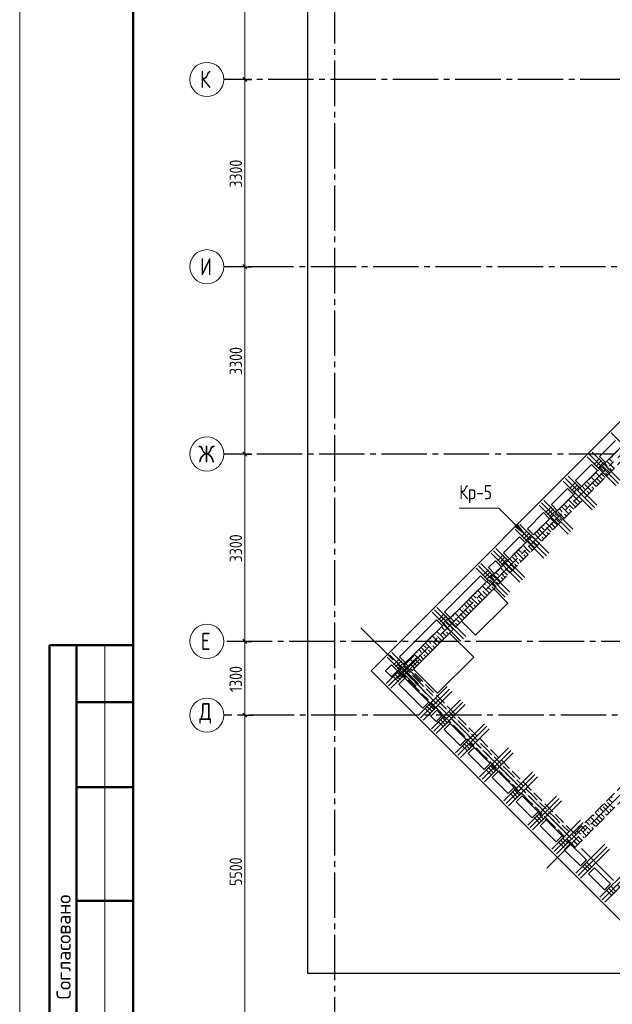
# Model space of a CAD drawing. Header units: millimetres. Extents: x 0 to 37092, y 0 to 42000.
# Tile 2 of 12: x 0 to 10450, y 9176 to 26521. Entities that reach past the tile are written whole.
import ezdxf

# ---------------------------------------------------------------- set-up
doc = ezdxf.new("R2010")
doc.units = ezdxf.units.MM
doc.linetypes.add('______2', pattern=[270, 200, -70])
doc.linetypes.add('______5', pattern=[1100, 800, -100, 100, -100])
for name, color, linetype, lineweight in [('Standard', 7, 'Continuous', 25), ('ЖБ Перекрытие верхний уровень', 7, 'Continuous', 35), ('ЖБ Стена верхний уровень', 7, 'Continuous', 35), ('Оси', 40, '______5', 18), ('Позиционная метка номер позиции', 7, 'Continuous', 13), ('Примечания', 7, 'Continuous', 25), ('Ребро вкладыша арматура S1', 7, 'Continuous', 25)]:
    doc.layers.add(name, color=color, linetype=linetype, lineweight=lineweight)
doc.layers.add('Ребро вкладыша арматура поперечная AW', color=7, linetype='Continuous', lineweight=18, true_color=0x5a2814)
doc.styles.add('GOST 2.304-81', font='txt')
doc.styles.add('ISOCPEUR', font='txt')

msp = doc.modelspace()

# ---------------------------------------------------------------- hatches: boundary and pattern name
at = {"layer": 'ЖБ Стена верхний уровень', "linetype": 'Continuous', "lineweight": 18, "transparency": 33554687}
for points in [[(10381, 18633), (10387, 18640), (10394, 18633), (10387, 18627)], [(10061, 18393), (10067, 18400), (10074, 18393), (10067, 18387)], [(10141, 18473), (10147, 18480), (10154, 18473), (10147, 18467)], [(10221, 18553), (10227, 18560), (10234, 18553), (10227, 18547)], [(10301, 18553), (10307, 18560), (10314, 18553), (10307, 18547)], [(9981, 18233), (9987, 18240), (9994, 18233), (9987, 18227)], [(10061, 18313), (10067, 18320), (10074, 18313), (10067, 18307)], [(9741, 18073), (9747, 18080), (9754, 18073), (9747, 18067)], [(9821, 18153), (9827, 18160), (9834, 18153), (9827, 18147)], [(9901, 18153), (9907, 18160), (9914, 18153), (9907, 18147)], [(9661, 17993), (9667, 18000), (9674, 17993), (9667, 17987)], [(9661, 17913), (9667, 17920), (9674, 17913), (9667, 17907)], [(9421, 17753), (9427, 17760), (9434, 17753), (9427, 17747)], [(9501, 17753), (9507, 17760), (9514, 17753), (9507, 17747)], [(9581, 17833), (9587, 17840), (9594, 17833), (9587, 17827)], [(9261, 17593), (9267, 17600), (9274, 17593), (9267, 17587)], [(9261, 17513), (9267, 17520), (9274, 17513), (9267, 17507)], [(9341, 17673), (9347, 17680), (9354, 17673), (9347, 17667)], [(9021, 17353), (9027, 17360), (9034, 17353), (9027, 17347)], [(9101, 17353), (9107, 17360), (9114, 17353), (9107, 17347)], [(9181, 17433), (9187, 17440), (9194, 17433), (9187, 17427)], [(8861, 17193), (8867, 17200), (8874, 17193), (8867, 17187)], [(8941, 17273), (8947, 17280), (8954, 17273), (8947, 17267)], [(8781, 17033), (8787, 17040), (8794, 17033), (8787, 17027)], [(8861, 17113), (8867, 17120), (8874, 17113), (8867, 17107)], [(8541, 16873), (8547, 16880), (8554, 16873), (8547, 16867)], [(8621, 16953), (8627, 16960), (8634, 16953), (8627, 16947)], [(8701, 16953), (8707, 16960), (8714, 16953), (8707, 16947)], [(8461, 16793), (8467, 16800), (8474, 16793), (8467, 16787)], [(8461, 16713), (8467, 16720), (8474, 16713), (8467, 16707)], [(8141, 16473), (8147, 16480), (8154, 16473), (8147, 16467)], [(8221, 16553), (8227, 16560), (8234, 16553), (8227, 16547)], [(8301, 16553), (8307, 16560), (8314, 16553), (8307, 16547)], [(8381, 16633), (8387, 16640), (8394, 16633), (8387, 16627)], [(8061, 16393), (8067, 16400), (8074, 16393), (8067, 16387)], [(8061, 16313), (8067, 16320), (8074, 16313), (8067, 16307)], [(7821, 16153), (7827, 16160), (7834, 16153), (7827, 16147)], [(7901, 16153), (7907, 16160), (7914, 16153), (7907, 16147)], [(7981, 16233), (7987, 16240), (7994, 16233), (7987, 16227)], [(7661, 15993), (7667, 16000), (7674, 15993), (7667, 15987)], [(7741, 16073), (7747, 16080), (7754, 16073), (7747, 16067)], [(7581, 15833), (7587, 15840), (7594, 15833), (7587, 15827)], [(7661, 15913), (7667, 15920), (7674, 15913), (7667, 15907)], [(7341, 15673), (7347, 15680), (7354, 15673), (7347, 15667)], [(7421, 15753), (7427, 15760), (7434, 15753), (7427, 15747)], [(7501, 15753), (7507, 15760), (7514, 15753), (7507, 15747)], [(7181, 15433), (7187, 15440), (7194, 15433), (7187, 15427)], [(7261, 15593), (7267, 15600), (7274, 15593), (7267, 15587)], [(7261, 15513), (7267, 15520), (7274, 15513), (7267, 15507)], [(6941, 15273), (6947, 15280), (6954, 15273), (6947, 15267)], [(7021, 15353), (7027, 15360), (7034, 15353), (7027, 15347)], [(7101, 15353), (7107, 15360), (7114, 15353), (7107, 15347)], [(6861, 15193), (6867, 15200), (6874, 15193), (6867, 15187)], [(6861, 15113), (6867, 15120), (6874, 15113), (6867, 15107)], [(6781, 15033), (6787, 15040), (6794, 15033), (6787, 15027)], [(6821, 14913), (6827, 14920), (6834, 14913), (6827, 14907)], [(6901, 14993), (6907, 15000), (6914, 14993), (6907, 14987)], [(6941, 14873), (6947, 14880), (6954, 14873), (6947, 14867)], [(7141, 14753), (7147, 14760), (7154, 14753), (7147, 14747)], [(7061, 14673), (7067, 14680), (7074, 14673), (7067, 14667)], [(7181, 14633), (7187, 14640), (7194, 14633), (7187, 14627)], [(7301, 14593), (7307, 14600), (7314, 14593), (7307, 14587)], [(7221, 14513), (7227, 14520), (7234, 14513), (7227, 14507)], [(7341, 14473), (7347, 14480), (7354, 14473), (7347, 14467)], [(7461, 14273), (7467, 14280), (7474, 14273), (7467, 14267)], [(7541, 14353), (7547, 14360), (7554, 14353), (7547, 14347)], [(7581, 14233), (7587, 14240), (7594, 14233), (7587, 14227)], [(7621, 14113), (7627, 14120), (7634, 14113), (7627, 14107)], [(7701, 14193), (7707, 14200), (7714, 14193), (7707, 14187)], [(7741, 14073), (7747, 14080), (7754, 14073), (7747, 14067)], [(7861, 13873), (7867, 13880), (7874, 13873), (7867, 13867)], [(7941, 13953), (7947, 13960), (7954, 13953), (7947, 13947)], [(7981, 13833), (7987, 13840), (7994, 13833), (7987, 13827)], [(8021, 13713), (8027, 13720), (8034, 13713), (8027, 13707)], [(8101, 13793), (8107, 13800), (8114, 13793), (8107, 13787)], [(8141, 13673), (8147, 13680), (8154, 13673), (8147, 13667)], [(8341, 13553), (8347, 13560), (8354, 13553), (8347, 13547)], [(8261, 13473), (8267, 13480), (8274, 13473), (8267, 13467)], [(8381, 13433), (8387, 13440), (8394, 13433), (8387, 13427)], [(8501, 13393), (8507, 13400), (8514, 13393), (8507, 13387)], [(8421, 13313), (8427, 13320), (8434, 13313), (8427, 13307)], [(8541, 13273), (8547, 13280), (8554, 13273), (8547, 13267)], [(8661, 13073), (8667, 13080), (8674, 13073), (8667, 13067)], [(8741, 13153), (8747, 13160), (8754, 13153), (8747, 13147)], [(8781, 13033), (8787, 13040), (8794, 13033), (8787, 13027)], [(8821, 12913), (8827, 12920), (8834, 12913), (8827, 12907)], [(8901, 12993), (8907, 13000), (8914, 12993), (8907, 12987)], [(8941, 12873), (8947, 12880), (8954, 12873), (8947, 12867)], [(9061, 12673), (9067, 12680), (9074, 12673), (9067, 12667)], [(9141, 12753), (9147, 12760), (9154, 12753), (9147, 12747)], [(10270, 12677), (10274, 12673), (10267, 12667), (10264, 12670)], [(10350, 12757), (10354, 12753), (10347, 12747), (10344, 12750)], [(9181, 12633), (9187, 12640), (9194, 12633), (9187, 12627)], [(9221, 12513), (9227, 12520), (9234, 12513), (9227, 12507)], [(9301, 12593), (9307, 12600), (9314, 12593), (9307, 12587)], [(10221, 12553), (10227, 12560), (10234, 12553), (10227, 12547)], [(10301, 12553), (10307, 12560), (10314, 12553), (10307, 12547)], [(10381, 12633), (10387, 12640), (10394, 12633), (10387, 12627)], [(9341, 12473), (9347, 12480), (9354, 12473), (9347, 12467)], [(9541, 12353), (9547, 12360), (9554, 12353), (9547, 12347)], [(9950, 12357), (9954, 12353), (9947, 12347), (9944, 12350)], [(10061, 12393), (10067, 12400), (10074, 12393), (10067, 12387)], [(10061, 12313), (10067, 12320), (10074, 12313), (10067, 12307)], [(10141, 12473), (10147, 12480), (10154, 12473), (10147, 12467)], [(9461, 12273), (9467, 12280), (9474, 12273), (9467, 12267)], [(9581, 12233), (9587, 12240), (9594, 12233), (9587, 12227)], [(9701, 12193), (9707, 12200), (9714, 12193), (9707, 12187)], [(9821, 12153), (9827, 12160), (9834, 12153), (9827, 12147)], [(9870, 12277), (9874, 12273), (9867, 12267), (9864, 12270)], [(9901, 12153), (9907, 12160), (9914, 12153), (9907, 12147)], [(9981, 12233), (9987, 12240), (9994, 12233), (9987, 12227)], [(9621, 12113), (9627, 12120), (9634, 12113), (9627, 12107)], [(9741, 12073), (9747, 12080), (9754, 12073), (9747, 12067)]]:
    msp.add_hatch(color=7, dxfattribs=at).paths.add_polyline_path(points, flags=16)
at = {"layer": 'Позиционная метка номер позиции', "linetype": 'Continuous', "lineweight": 13, "transparency": 33554687}
msp.add_hatch(color=7, dxfattribs=at).paths.add_polyline_path([(8772, 17635), (8900, 17465), (8730, 17593)], flags=16)

# ---------------------------------------------------------------- linework, layer by layer
at = {"layer": 'Standard', "color": 7, "linetype": 'Continuous', "lineweight": 13, "transparency": 33554687}
for p, q in [((3971, 25470), (3971, 28770)), ((3971, 22170), (3971, 25470)), ((3971, 18870), (3971, 22170)), ((3971, 15570), (3971, 18870)), ((1500, 15500), (1500, 9000)), ((3971, 14270), (3971, 15570))]:
    msp.add_line(p, q, dxfattribs=at)
at = {"layer": 'Standard', "color": 7, "linetype": 'Continuous', "lineweight": 25, "transparency": 33554687}
for p, q in [((4008, 25433), (3933, 25508)), ((4008, 22133), (3933, 22207)), ((4008, 18833), (3933, 18907)), ((4008, 15533), (3933, 15607)), ((4008, 14233), (3933, 14307))]:
    msp.add_line(p, q, dxfattribs=at)
at = {"layer": 'Standard', "color": 251, "linetype": 'Continuous', "lineweight": -3, "true_color": 0x656565, "transparency": 33554687}
for p, q in [((3971, 25470), (3846, 25470)), ((3971, 25470), (4096, 25470)), ((3971, 22170), (3846, 22170)), ((3971, 22170), (4096, 22170)), ((3971, 18870), (3846, 18870)), ((3971, 18870), (4096, 18870)), ((3971, 15570), (3846, 15570)), ((3971, 15570), (4096, 15570)), ((3971, 14270), (3846, 14270)), ((3971, 14270), (4096, 14270)), ((3971, 14270), (4121, 14270))]:
    msp.add_line(p, q, dxfattribs=at)
at = {"layer": 'Standard', "color": 7, "linetype": 'Continuous', "lineweight": 50, "transparency": 33554687}
for p, q in [((2000, 15500), (527, 15500)), ((527, 15500), (527, 9000)), ((527, 15500), (527, 9000)), ((1000, 15500), (1000, 9000)), ((2000, 14500), (1000, 14500)), ((2000, 13000), (1000, 13000)), ((2000, 11000), (1000, 11000))]:
    msp.add_line(p, q, dxfattribs=at)
at = {"layer": 'Standard', "color": 7, "linetype": 'Continuous', "lineweight": 13, "transparency": 33554687}
msp.add_lwpolyline([(0, 0), (29700, 0), (29700, 42000), (0, 42000), (0, 0)], close=True, dxfattribs=at)
at = {"layer": 'Standard', "color": 7, "linetype": 'Continuous', "lineweight": 50, "transparency": 33554687}
msp.add_lwpolyline([(2000, 41500), (29200, 41500), (29200, 500), (2000, 500), (2000, 41500)], close=True, dxfattribs=at)
at = {"layer": 'Standard', "color": 254, "linetype": 'Continuous', "lineweight": 25, "true_color": 0xc4c4ff, "transparency": 33554687}
msp.add_lwpolyline([(5073, 9727), (18552, 9727), (18552, 40398), (5073, 40398), (5073, 9727)], dxfattribs=at)
at = {"layer": 'Standard', "color": 251, "linetype": 'Continuous', "lineweight": -3, "true_color": 0x656565, "transparency": 33554687}
for points in [[(3971, 25470), (3954, 25470), (3954, 25470), (3954, 25470), (3954, 25470), (3954, 25470), (3954, 25470), (3954, 25470), (3954, 25470), (3700, 25470)], [(3971, 22170), (3954, 22170), (3954, 22170), (3954, 22170), (3954, 22170), (3954, 22170), (3954, 22170), (3954, 22170), (3954, 22170), (3954, 22170), (3954, 22170), (3700, 22170)], [(3971, 18870), (3954, 18870), (3954, 18870), (3954, 18870), (3954, 18870), (3954, 18870), (3954, 18870), (3954, 18870), (3954, 18870), (3954, 18870), (3954, 18870), (3954, 18870), (3954, 18870), (3700, 18870)], [(3971, 15570), (3954, 15570), (3954, 15570), (3954, 15570), (3954, 15570), (3954, 15570), (3954, 15570), (3954, 15570), (3954, 15570), (3954, 15570), (3954, 15570), (3954, 15570), (3954, 15570), (3954, 15570), (3954, 15570), (3700, 15570)]]:
    msp.add_lwpolyline(points, dxfattribs=at)
at = {"layer": 'Standard', "color": 7, "linetype": 'Continuous', "lineweight": 13, "transparency": 33554687}
msp.add_lwpolyline([(3971, 8770), (3971, 11199), (3971, 11199), (3971, 14270)], dxfattribs=at)
at = {"layer": 'ЖБ Перекрытие верхний уровень', "color": 7, "linetype": 'Continuous', "lineweight": 25, "transparency": 33554687}
for p, q in [((12750, 21605), (6195, 15051)), ((10226, 18827), (10508, 19109)), ((10614, 19003), (10332, 18720)), ((10332, 18720), (10226, 18827)), ((9801, 18402), (10084, 18685)), ((10190, 18579), (9907, 18296)), ((10084, 18685), (10190, 18579)), ((9907, 18296), (9801, 18402)), ((9377, 17978), (9660, 18261)), ((9660, 18261), (9766, 18155)), ((9766, 18155), (9483, 17872)), ((9483, 17872), (9377, 17978)), ((8953, 17554), (9236, 17837)), ((9342, 17730), (9059, 17448)), ((9236, 17837), (9342, 17730)), ((9059, 17448), (8953, 17554)), ((8529, 17129), (8811, 17412)), ((8811, 17412), (8917, 17306)), ((8917, 17306), (8635, 17023)), ((8635, 17023), (8529, 17129)), ((8267, 16868), (8387, 16988)), ((8373, 16761), (8267, 16868)), ((8493, 16882), (8373, 16761)), ((8387, 16988), (8493, 16882)), ((7489, 16090), (8125, 16726)), ((8125, 16726), (8231, 16620)), ((8231, 16620), (7595, 15984)), ((8359, 16493), (7793, 15927)), ((8606, 16245), (8359, 16493)), ((8040, 15680), (8606, 16245)), ((7595, 15984), (7489, 16090)), ((6697, 15298), (7347, 15948)), ((7453, 15842), (6803, 15192)), ((7347, 15948), (7453, 15842)), ((7793, 15927), (8040, 15680)), ((7581, 15715), (6944, 15079)), ((8005, 15291), (7581, 15715)), ((6803, 15192), (6697, 15298)), ((7369, 14654), (8005, 15291)), ((6450, 15051), (6556, 15157)), ((6556, 15157), (6662, 15051)), ((6195, 15051), (11689, 9556)), ((6556, 14945), (6450, 15051)), ((6662, 15051), (6556, 14945)), ((6683, 14817), (6789, 14923)), ((6789, 14923), (7206, 14506)), ((6944, 15079), (7369, 14654)), ((7107, 14393), (6683, 14817)), ((7213, 14499), (7107, 14393)), ((7206, 14506), (7213, 14499)), ((7249, 14252), (7355, 14358)), ((7341, 14160), (7249, 14252)), ((7447, 14266), (7341, 14160)), ((7355, 14358), (7447, 14266)), ((7482, 14018), (7588, 14124)), ((7588, 14124), (7871, 13841)), ((7765, 13735), (7482, 14018)), ((7871, 13841), (7765, 13735)), ((7906, 13594), (8012, 13700)), ((8189, 13311), (7906, 13594)), ((8012, 13700), (8295, 13417)), ((8295, 13417), (8189, 13311)), ((8331, 13170), (8437, 13276)), ((8437, 13276), (8719, 12993)), ((8613, 12887), (8331, 13170)), ((8719, 12993), (8613, 12887)), ((8755, 12745), (8861, 12851)), ((8861, 12851), (9144, 12569)), ((9038, 12463), (8755, 12745)), ((9144, 12569), (9038, 12463)), ((9179, 12321), (9285, 12427)), ((9462, 12038), (9179, 12321)), ((9285, 12427), (9568, 12144)), ((9568, 12144), (9462, 12038)), ((9603, 11897), (9709, 12003)), ((9709, 12003), (9992, 11720)), ((9886, 11614), (9603, 11897)), ((9992, 11720), (9886, 11614)), ((10028, 11473), (10134, 11579)), ((10310, 11190), (10028, 11473)), ((10134, 11579), (10416, 11296)), ((10416, 11296), (10310, 11190))]:
    msp.add_line(p, q, dxfattribs=at)
at = {"layer": 'ЖБ Стена верхний уровень', "color": 251, "linetype": '______2', "lineweight": 13, "true_color": 0x656565, "transparency": 33554687}
for p, q in [((12842, 21231), (6662, 15051)), ((6916, 15051), (12969, 21103)), ((15833, 18240), (9780, 12187)), ((6662, 15051), (6789, 14923)), ((6789, 14923), (9653, 12059)), ((9780, 12187), (6916, 15051)), ((9780, 11932), (11018, 13170)), ((9653, 12059), (9780, 11932))]:
    msp.add_line(p, q, dxfattribs=at)
at = {"layer": 'ЖБ Стена верхний уровень', "color": 9, "linetype": 'Continuous', "lineweight": 18, "true_color": 0xc7c7c7, "transparency": 33554687}
for p, q in [((10407, 18773), (10396, 18785)), ((10447, 18733), (10407, 18773)), ((10436, 18825), (10447, 18813)), ((10196, 18585), (10207, 18573)), ((10247, 18613), (10236, 18625)), ((10287, 18573), (10247, 18613)), ((10287, 18653), (10403, 18537)), ((10316, 18705), (10367, 18653)), ((10367, 18733), (10483, 18617)), ((10407, 18613), (10443, 18577)), ((10036, 18425), (10047, 18413)), ((10167, 18373), (10076, 18465)), ((10116, 18505), (10127, 18493)), ((10247, 18453), (10156, 18545)), ((10167, 18453), (10243, 18377)), ((10247, 18533), (10323, 18457)), ((10247, 18453), (10283, 18417)), ((10327, 18533), (10363, 18497)), ((9847, 18213), (9836, 18225)), ((9887, 18173), (9847, 18213)), ((9887, 18253), (10003, 18137)), ((9916, 18305), (9967, 18253)), ((9967, 18333), (10083, 18217)), ((10007, 18373), (9996, 18385)), ((10047, 18333), (10007, 18373)), ((10007, 18213), (10043, 18177)), ((10087, 18373), (10163, 18297)), ((10087, 18293), (10123, 18257)), ((10167, 18373), (10203, 18337)), ((9767, 17973), (9676, 18065)), ((9716, 18105), (9727, 18093)), ((9847, 18053), (9756, 18145)), ((9767, 18053), (9843, 17977)), ((9796, 18185), (9807, 18173)), ((9847, 18133), (9923, 18057)), ((9847, 18053), (9883, 18017)), ((9927, 18133), (9963, 18097)), ((9516, 17905), (9567, 17853)), ((9567, 17933), (9683, 17817)), ((9607, 17973), (9596, 17985)), ((9647, 17933), (9607, 17973)), ((9636, 18025), (9647, 18013)), ((9687, 17973), (9763, 17897)), ((9687, 17893), (9723, 17857)), ((9767, 17973), (9803, 17937)), ((9316, 17705), (9327, 17693)), ((9447, 17653), (9356, 17745)), ((9396, 17785), (9407, 17773)), ((9447, 17813), (9436, 17825)), ((9487, 17773), (9447, 17813)), ((9447, 17733), (9523, 17657)), ((9487, 17853), (9603, 17737)), ((9527, 17733), (9563, 17697)), ((9607, 17813), (9643, 17777)), ((9167, 17533), (9283, 17417)), ((9207, 17573), (9196, 17585)), ((9247, 17533), (9207, 17573)), ((9236, 17625), (9247, 17613)), ((9367, 17573), (9276, 17665)), ((9287, 17573), (9363, 17497)), ((9367, 17653), (9443, 17577)), ((9367, 17573), (9403, 17537)), ((9447, 17653), (9483, 17617)), ((8996, 17385), (9007, 17373)), ((9047, 17413), (9036, 17425)), ((9087, 17373), (9047, 17413)), ((9087, 17453), (9203, 17337)), ((9116, 17505), (9167, 17453)), ((9207, 17413), (9243, 17377)), ((9287, 17493), (9323, 17457)), ((8807, 17173), (8796, 17185)), ((8847, 17133), (8807, 17173)), ((8836, 17225), (8847, 17213)), ((8967, 17173), (8876, 17265)), ((8887, 17173), (8963, 17097)), ((8916, 17305), (8927, 17293)), ((9047, 17253), (8956, 17345)), ((8967, 17253), (9043, 17177)), ((8967, 17173), (9003, 17137)), ((9047, 17333), (9123, 17257)), ((9047, 17253), (9083, 17217)), ((9127, 17333), (9163, 17297)), ((8647, 17013), (8636, 17025)), ((8687, 16973), (8647, 17013)), ((8687, 17053), (8803, 16937)), ((8716, 17105), (8767, 17053)), ((8767, 17133), (8883, 17017)), ((8807, 17013), (8843, 16977)), ((8887, 17093), (8923, 17057)), ((8567, 16773), (8476, 16865)), ((8516, 16905), (8527, 16893)), ((8647, 16853), (8556, 16945)), ((8567, 16853), (8643, 16777)), ((8596, 16985), (8607, 16973)), ((8647, 16933), (8723, 16857)), ((8647, 16853), (8683, 16817)), ((8727, 16933), (8763, 16897)), ((8287, 16653), (8403, 16537)), ((8316, 16705), (8367, 16653)), ((8367, 16733), (8483, 16617)), ((8407, 16773), (8396, 16785)), ((8447, 16733), (8407, 16773)), ((8436, 16825), (8447, 16813)), ((8487, 16773), (8563, 16697)), ((8487, 16693), (8523, 16657)), ((8567, 16773), (8603, 16737)), ((8116, 16505), (8127, 16493)), ((8247, 16453), (8156, 16545)), ((8196, 16585), (8207, 16573)), ((8247, 16613), (8236, 16625)), ((8287, 16573), (8247, 16613)), ((8247, 16533), (8323, 16457)), ((8327, 16533), (8363, 16497)), ((8407, 16613), (8443, 16577)), ((7967, 16333), (8083, 16217)), ((8007, 16373), (7996, 16385)), ((8047, 16333), (8007, 16373)), ((8036, 16425), (8047, 16413)), ((8167, 16373), (8076, 16465)), ((8087, 16373), (8163, 16297)), ((8167, 16453), (8243, 16377)), ((8167, 16373), (8203, 16337)), ((8247, 16453), (8283, 16417)), ((7847, 16053), (7756, 16145)), ((7796, 16185), (7807, 16173)), ((7847, 16213), (7836, 16225)), ((7887, 16173), (7847, 16213)), ((7847, 16133), (7923, 16057)), ((7887, 16253), (8003, 16137)), ((7916, 16305), (7967, 16253)), ((7927, 16133), (7963, 16097)), ((8007, 16213), (8043, 16177)), ((8087, 16293), (8123, 16257)), ((7607, 15973), (7596, 15985)), ((7647, 15933), (7607, 15973)), ((7636, 16025), (7647, 16013)), ((7767, 15973), (7676, 16065)), ((7687, 15973), (7763, 15897)), ((7716, 16105), (7727, 16093)), ((7767, 16053), (7843, 15977)), ((7767, 15973), (7803, 15937)), ((7847, 16053), (7883, 16017)), ((7396, 15785), (7407, 15773)), ((7447, 15813), (7436, 15825)), ((7487, 15773), (7447, 15813)), ((7487, 15853), (7603, 15737)), ((7516, 15905), (7567, 15853)), ((7567, 15933), (7683, 15817)), ((7607, 15813), (7643, 15777)), ((7687, 15893), (7723, 15857)), ((7236, 15625), (7247, 15613)), ((7367, 15573), (7276, 15665)), ((7316, 15705), (7327, 15693)), ((7447, 15653), (7356, 15745)), ((7367, 15653), (7443, 15577)), ((7447, 15733), (7523, 15657)), ((7447, 15653), (7483, 15617)), ((7527, 15733), (7563, 15697)), ((7087, 15453), (7203, 15337)), ((7116, 15505), (7167, 15453)), ((7167, 15533), (7283, 15417)), ((7207, 15573), (7196, 15585)), ((7247, 15533), (7207, 15573)), ((7287, 15573), (7363, 15497)), ((7287, 15493), (7323, 15457)), ((7367, 15573), (7403, 15537)), ((6967, 15173), (6876, 15265)), ((6916, 15305), (6927, 15293)), ((7047, 15253), (6956, 15345)), ((6996, 15385), (7007, 15373)), ((7047, 15413), (7036, 15425)), ((7087, 15373), (7047, 15413)), ((7047, 15333), (7123, 15257)), ((7127, 15333), (7163, 15297)), ((7207, 15413), (7243, 15377)), ((6716, 15105), (6767, 15053)), ((6767, 15133), (6883, 15017)), ((6807, 15173), (6796, 15185)), ((6847, 15133), (6807, 15173)), ((6836, 15225), (6847, 15213)), ((6887, 15173), (6963, 15097)), ((6887, 15093), (6923, 15057)), ((6967, 15253), (7043, 15177)), ((6967, 15173), (7003, 15137)), ((7047, 15253), (7083, 15217)), ((6687, 15053), (6803, 14937)), ((6803, 14937), (6807, 14933)), ((6807, 15013), (6843, 14977)), ((6843, 14977), (6927, 14893)), ((6883, 15017), (6887, 15013)), ((7047, 14853), (6927, 14973)), ((6967, 14773), (6847, 14893)), ((6967, 14853), (7047, 14773)), ((6967, 14773), (7047, 14693)), ((7047, 14853), (7127, 14773)), ((7047, 14773), (7167, 14653)), ((7087, 14653), (7207, 14533)), ((7167, 14733), (7287, 14613)), ((7207, 14613), (7327, 14493)), ((7447, 14453), (7327, 14573)), ((7367, 14373), (7247, 14493)), ((7367, 14453), (7447, 14373)), ((7447, 14453), (7527, 14373)), ((7367, 14373), (7447, 14293)), ((7447, 14373), (7567, 14253)), ((7487, 14253), (7607, 14133)), ((7567, 14333), (7687, 14213)), ((7607, 14213), (7727, 14093)), ((7767, 13973), (7647, 14093)), ((7847, 14053), (7727, 14173)), ((7767, 14053), (7847, 13973)), ((7847, 14053), (7927, 13973)), ((7767, 13973), (7847, 13893)), ((7847, 13973), (7967, 13853)), ((7967, 13933), (8087, 13813)), ((7887, 13853), (8007, 13733)), ((8007, 13813), (8127, 13693)), ((8247, 13653), (8127, 13773)), ((8167, 13573), (8047, 13693)), ((8167, 13653), (8247, 13573)), ((8167, 13573), (8247, 13493)), ((8247, 13653), (8327, 13573)), ((8247, 13573), (8367, 13453)), ((8367, 13533), (8487, 13413)), ((8287, 13453), (8407, 13333)), ((8407, 13413), (8527, 13293)), ((8647, 13253), (8527, 13373)), ((8567, 13173), (8447, 13293)), ((8567, 13253), (8647, 13173)), ((8647, 13253), (8727, 13173)), ((8567, 13173), (8647, 13093)), ((8647, 13173), (8767, 13053)), ((8687, 13053), (8807, 12933)), ((8767, 13133), (8887, 13013)), ((8807, 13013), (8927, 12893)), ((8967, 12773), (8847, 12893)), ((9047, 12853), (8927, 12973)), ((8967, 12853), (9047, 12773)), ((9047, 12853), (9127, 12773)), ((8967, 12773), (9047, 12693)), ((9047, 12773), (9167, 12653)), ((9167, 12733), (9287, 12613)), ((10307, 12714), (10367, 12653)), ((10367, 12733), (10474, 12626)), ((10407, 12773), (10387, 12794)), ((10447, 12733), (10407, 12773)), ((10427, 12834), (10447, 12813)), ((9087, 12653), (9207, 12533)), ((9207, 12613), (9327, 12493)), ((9367, 12373), (9247, 12493)), ((9447, 12453), (9327, 12573)), ((10107, 12514), (10127, 12493)), ((10247, 12453), (10147, 12554)), ((10187, 12594), (10207, 12573)), ((10247, 12613), (10227, 12634)), ((10287, 12573), (10247, 12613)), ((10247, 12533), (10314, 12466)), ((10287, 12653), (10394, 12546)), ((10327, 12533), (10354, 12506)), ((10407, 12613), (10434, 12586)), ((9367, 12453), (9447, 12373)), ((9367, 12373), (9447, 12293)), ((9447, 12453), (9527, 12373)), ((9447, 12373), (9567, 12253)), ((9567, 12333), (9687, 12213)), ((9967, 12333), (10074, 12226)), ((10007, 12373), (9987, 12394)), ((10047, 12333), (10007, 12373)), ((10027, 12434), (10047, 12413)), ((10167, 12373), (10067, 12474)), ((10087, 12373), (10154, 12306)), ((10167, 12453), (10234, 12386)), ((10167, 12373), (10194, 12346)), ((10247, 12453), (10274, 12426)), ((9487, 12253), (9607, 12133)), ((9607, 12213), (9707, 12114)), ((9747, 12154), (9727, 12173)), ((9847, 12053), (9747, 12154)), ((9787, 12194), (9807, 12173)), ((9847, 12213), (9827, 12234)), ((9887, 12173), (9847, 12213)), ((9887, 12253), (9994, 12146)), ((9907, 12314), (9967, 12253)), ((10007, 12213), (10034, 12186)), ((10087, 12293), (10114, 12266)), ((9667, 12074), (9647, 12093)), ((9767, 11973), (9667, 12074)), ((9707, 12114), (9727, 12093)), ((9767, 12053), (9834, 11986)), ((9767, 11973), (9794, 11946)), ((9847, 12133), (9914, 12066)), ((9847, 12053), (9874, 12026)), ((9927, 12133), (9954, 12106))]:
    msp.add_line(p, q, dxfattribs=at)
at = {"layer": 'Оси', "color": 8, "linetype": '______5', "lineweight": -3, "transparency": 33554687}
for p, q in [((5551, 40100), (5551, 7060)), ((6655, 14916), (17398, 25660)), ((11781, 25470), (3600, 25470)), ((9292, 11572), (20390, 22669)), ((12531, 22170), (3600, 22170)), ((11581, 18870), (3600, 18870)), ((6017, 15809), (13111, 8714)), ((18751, 15570), (3600, 15570)), ((16941, 14270), (3600, 14270)), ((16941, 14270), (3600, 14270))]:
    msp.add_line(p, q, dxfattribs=at)
at = {"layer": 'Оси', "color": 7, "linetype": 'Continuous', "lineweight": 13, "transparency": 33554687}
for centre in [(3300, 25470), (3300, 22170), (3300, 18870), (3300, 15570), (3300, 14270), (3300, 14270)]:
    msp.add_circle(centre, 300, dxfattribs=at)
at = {"layer": 'Позиционная метка номер позиции', "color": 7, "linetype": 'Continuous', "lineweight": 13, "transparency": 33554687}
for p, q in [((8730, 17593), (8772, 17635)), ((8900, 17465), (8730, 17593)), ((8751, 17614), (8741, 17624)), ((8772, 17635), (8900, 17465)), ((8900, 17465), (8900, 17465)), ((8900, 17465), (8900, 17465)), ((8900, 17465), (8900, 17465))]:
    msp.add_line(p, q, dxfattribs=at)
msp.add_lwpolyline([(8900, 17465), (8451, 17914), (7751, 17914)], dxfattribs=at)
at = {"layer": 'Ребро вкладыша арматура S1', "color": 7, "linetype": 'Continuous', "lineweight": 25, "transparency": 33554687}
for p, q in [((10941, 18733), (10432, 19242)), ((10517, 18309), (10008, 18818)), ((10560, 18351), (10050, 18860)), ((10602, 18394), (10093, 18903)), ((10093, 17884), (9584, 18394)), ((10135, 17927), (9626, 18436)), ((10178, 17969), (9669, 18478)), ((9753, 17545), (9244, 18054)), ((9669, 17460), (9160, 17969)), ((9711, 17503), (9202, 18012)), ((9244, 17036), (8735, 17545)), ((9287, 17078), (8778, 17587)), ((9329, 17121), (8820, 17630)), ((8905, 16696), (8396, 17206)), ((8820, 16612), (8311, 17121)), ((8863, 16654), (8353, 17163)), ((8558, 16350), (8049, 16859)), ((8601, 16392), (8091, 16901)), ((8643, 16435), (8134, 16944)), ((7865, 15657), (7356, 16166)), ((7780, 15572), (7271, 16081)), ((7823, 15614), (7314, 16123)), ((6971, 15338), (6462, 14829)), ((6989, 14780), (6480, 15289)), ((7014, 15296), (6504, 14787)), ((7031, 14823), (6522, 15332)), ((7074, 14865), (6564, 15374)), ((7056, 15254), (6547, 14745)), ((7537, 14773), (7028, 14264)), ((7579, 14730), (7070, 14221)), ((7622, 14688), (7113, 14179)), ((7770, 14539), (7261, 14030)), ((7813, 14497), (7303, 13988)), ((7855, 14455), (7346, 13945)), ((8194, 14115), (7685, 13606)), ((8237, 14073), (7728, 13564)), ((8279, 14030), (7770, 13521)), ((8619, 13691), (8110, 13182)), ((8661, 13649), (8152, 13139)), ((8704, 13606), (8194, 13097)), ((9043, 13267), (8534, 12758)), ((9085, 13224), (8576, 12715)), ((9128, 13182), (8619, 12673)), ((9467, 12842), (8958, 12333)), ((9510, 12800), (9001, 12291)), ((9552, 12758), (9043, 12248)), ((9891, 12418), (9382, 11909)), ((9934, 12376), (9425, 11867)), ((9976, 12333), (9467, 11824)), ((10316, 11994), (9807, 11485)), ((10358, 11951), (9849, 11442)), ((10401, 11909), (9891, 11400)), ((10740, 11570), (10231, 11061)), ((10782, 11527), (10273, 11018)), ((10825, 11485), (10316, 10976))]:
    msp.add_line(p, q, dxfattribs=at)
at = {"layer": 'Ребро вкладыша арматура поперечная AW', "color": 7, "linetype": 'Continuous', "lineweight": 25, "transparency": 33554687}
for p, q in [((10121, 18687), (10224, 18790)), ((10156, 18651), (10260, 18754)), ((10192, 18616), (10295, 18719)), ((9697, 18262), (9800, 18366)), ((9732, 18227), (9835, 18330)), ((9767, 18192), (9871, 18295)), ((9272, 17838), (9376, 17941)), ((9308, 17803), (9411, 17906)), ((9343, 17767), (9446, 17871)), ((8848, 17414), (8951, 17517)), ((8883, 17378), (8987, 17482)), ((8919, 17343), (9022, 17446)), ((8424, 16989), (8527, 17093)), ((8459, 16954), (8562, 17057)), ((8495, 16919), (8598, 17022)), ((8162, 16728), (8265, 16831)), ((8197, 16692), (8301, 16795)), ((8233, 16657), (8336, 16760)), ((7384, 15950), (7487, 16053)), ((7420, 15914), (7523, 16018)), ((7455, 15879), (7558, 15982)), ((6592, 15158), (6696, 15261)), ((6628, 15123), (6731, 15226)), ((6663, 15087), (6766, 15191)), ((6575, 14961), (6678, 14857)), ((6610, 14996), (6714, 14893)), ((6646, 15031), (6749, 14928)), ((7176, 14430), (7279, 14327)), ((7211, 14466), (7315, 14362)), ((7141, 14395), (7244, 14292)), ((7445, 14232), (7548, 14129)), ((7374, 14162), (7477, 14058)), ((7409, 14197), (7513, 14094)), ((7798, 13737), (7901, 13634)), ((7834, 13773), (7937, 13669)), ((7869, 13808), (7972, 13705)), ((8293, 13384), (8396, 13281)), ((8222, 13313), (8326, 13210)), ((8258, 13348), (8361, 13245)), ((8647, 12889), (8750, 12786)), ((8682, 12924), (8785, 12821)), ((8717, 12960), (8821, 12856)), ((9106, 12500), (9210, 12397)), ((9142, 12535), (9245, 12432)), ((9071, 12465), (9174, 12361)), ((9495, 12040), (9598, 11937)), ((9531, 12076), (9634, 11972)), ((9566, 12111), (9669, 12008)), ((9955, 11651), (10058, 11548)), ((9990, 11687), (10093, 11584)), ((9920, 11616), (10023, 11513)), ((10344, 11192), (10447, 11089)), ((10379, 11227), (10482, 11124)), ((10415, 11262), (10518, 11159))]:
    msp.add_line(p, q, dxfattribs=at)

# ---------------------------------------------------------------- texts
at = {"layer": 'Standard', "color": 7, "linetype": 'Continuous', "lineweight": 25, "transparency": 33554687, "char_height": 220, "attachment_point": 7, "rotation": 90, "style": 'GOST 2.304-81'}
for s, insert, width in [('3300', (3921, 23562), 641.48), ('3300', (3921, 20262), 641.48), ('3300', (3921, 16962), 641.48), ('1300', (3920, 14678), 610.17), ('5500', (3921, 11262), 641.48)]:
    msp.add_mtext(s, dxfattribs=dict(at, insert=insert, width=width))
at = {"layer": 'Standard', "color": 7, "linetype": 'Continuous', "lineweight": 50, "transparency": 33554687, "insert": (900, 9261), "char_height": 250, "width": 2071.88, "attachment_point": 7, "rotation": 90, "style": 'ISOCPEUR'}
msp.add_mtext('\\A1;{\\fISOCPEUR|i0|b0;\\H250.000000;\\W1.000000;\\C7;Согласовано}\\P', dxfattribs=at)
at = {"layer": 'Оси', "color": 7, "linetype": 'Continuous', "lineweight": 25, "transparency": 33554687, "char_height": 300, "attachment_point": 7, "style": 'ISOCPEUR'}
for s, insert, width in [('\\W0.80;К', (3180, 25320), 359.85), ('\\W0.80;И', (3180, 22020), 359.85), ('\\W0.83;Ж', (3150, 18720), 425), ('\\W0.78;Е', (3195, 15420), 326.41), ('\\W0.82;Д', (3165, 14120), 392.65)]:
    msp.add_mtext(s, dxfattribs=dict(at, insert=insert, width=width))
at = {"layer": 'Примечания', "color": 7, "linetype": 'Continuous', "lineweight": 25, "transparency": 33554687, "insert": (7751, 18005), "char_height": 250, "width": 711.25, "attachment_point": 7, "style": 'GOST 2.304-81'}
msp.add_mtext('Кр-5', dxfattribs=at)

doc.saveas('drawing.dxf')
